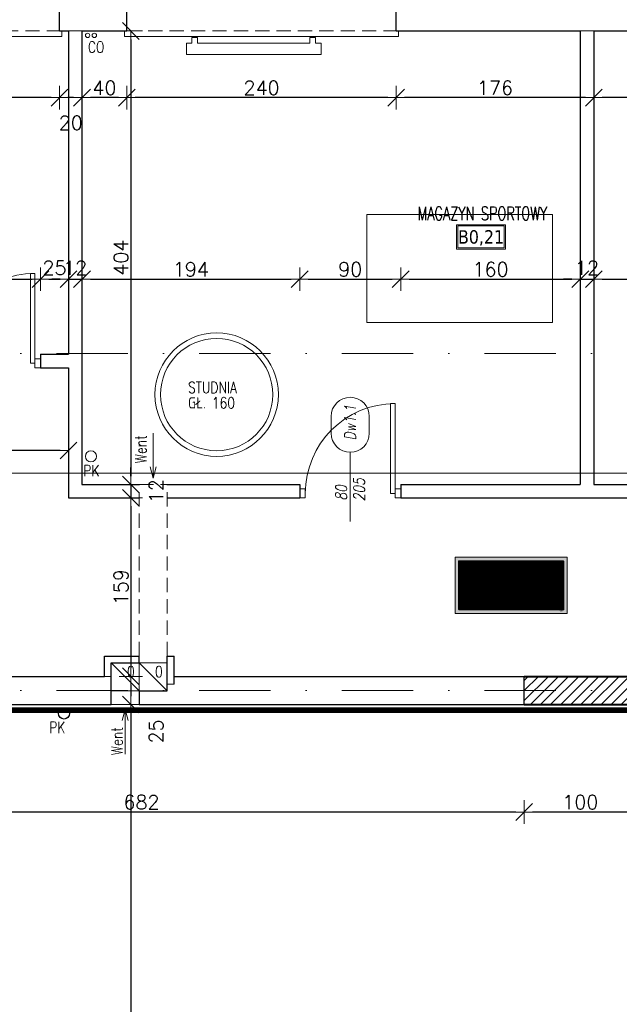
# Model space of a CAD drawing. Header units: millimetres. Extents: x 23192 to 177760, y -399809 to -79279.
# Tile 166 of 256: x 53436 to 53970, y -195219 to -194342. Entities that reach past the tile are written whole.
import ezdxf
from ezdxf.enums import TextEntityAlignment as Align

# ---------------------------------------------------------------- set-up
doc = ezdxf.new("R2010")
doc.units = ezdxf.units.MM
for name, pattern in [('2_3', [1, 0.5, -0.5]), ('DASHDOT', [25.4, 12.7, -6.35, 0, -6.35]), ('HIDDEN', [9.525, 6.35, -3.175]), ('STRICHLINIE', [0.75, 0.5, -0.25])]:
    doc.linetypes.add(name, pattern=pattern)
doc.layers.get('0').update_dxf_attribs({"lineweight": 0})
for name, color, linetype, lineweight in [('!! 0_ Istn-sciany', 3, 'Continuous', 30), ('!! 0_ Istn-widok', 1, 'Continuous', 15), ('!! 0_Istn-armatura', 6, 'Continuous', 9), ('!! 0_Istn-cienka', 4, 'Continuous', 9), ('!! 0_Istn-drzwi', 1, 'Continuous', 13), ('!! 0_Istn-went', 5, 'Continuous', 13), ('!! 0_Opis_pom', 9, 'Continuous', 13), ('!! 1  WYDZIELENIE PPOŻ', 252, 'Continuous', 0), ('!! 1_hatch projektowane ściany', 4, 'Continuous', 5), ('!! 1_PROJ Sciany', 2, 'Continuous', 40), ('!! 2_drzwi opis', 151, 'Continuous', 9), ('!! wymiary osi', 250, 'Continuous', 9), ('0-osie-liniA', 14, 'DASHDOT', 5)]:
    doc.layers.add(name, color=color, linetype=linetype, lineweight=lineweight)
doc.layers.add('!! 0_Istn-grzejniki', color=7, linetype='Continuous', lineweight=0, plot=False)
doc.layers.add('!! 0_ramki', color=66, linetype='Continuous', lineweight=9, plot=False)
doc.layers.add('!! 0_opis pionów', color=4, linetype='Continuous')
doc.layers.add('-A-OPISY', color=2, linetype='Continuous')
doc.layers.add('-A-ZNAKI_PPOŻ', color=7, linetype='Continuous', true_color=0xffffff)
doc.styles.add('50', font='ROMANS.shx', dxfattribs={"width": 0.8, "height": 10})
doc.styles.add('ARCHETYP', font='romans.shx', dxfattribs={"height": 15})
doc.styles.add('ARIAL', font='tahoma.ttf')
doc.styles.add('TXT', font='simplex.shx')
doc.dimstyles.new('DIM50', dxfattribs={"dimscale": 5, "dimtxt": 2.5, "dimasz": 1.5, "dimexe": 0, "dimexo": 0, "dimgap": 0.5, "dimtad": 1, "dimdec": 4, "dimrnd": 0.5, "dimdsep": 46, "dimtxsty": 'TXT', "dimblk1": 'TICK1', "dimblk2": 'TICK1', "dimsah": 1, "dimcen": 0, "dimse1": 1, "dimse2": 1, "dimclrd": 1, "dimclre": 7, "dimclrt": 9, "dimadec": 0, "dimazin": 0, "dimtfac": 1, "dimtdec": 4, "dimtmove": 2, "dimatfit": 3, "dimldrblk": 'TICK1', "dimfxl": 1, "dimtolj": 1, "dimarcsym": 0})
pattern_1 = [(315, (-1504.02064, 929.064997), (0.0224506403, 0.0224506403), [])]

# ---------------------------------------------------------------- blocks, each defined once
blk = doc.blocks.new('BLOK OSI')
at = {"layer": '0-osie-liniA', "ltscale": 5}
for points in [[(48639.25763, -194702.0883), (55442.2848, -194702.0883)], [(48639.25763, -195002.0883), (55442.2848, -195002.0883)]]:
    blk.add_lwpolyline(points, dxfattribs=at)
blk = doc.blocks.new('1_ok-opis')
blk.add_line((0, 111.61), (0, 50))
for points in [[(-17, 128.61), (-17, 143.61)], [(17, 128.61), (17, 143.61)]]:
    blk.add_lwpolyline(points)
for centre, start, end in [((0, 143.61), 0, 180), ((0, 128.61), 180, 0)]:
    blk.add_arc(centre, 17, start, end)
at = {"style": 'ARCHETYP'}
for tag, height, rotation, p in [('NR', 12, 90, (0, 136.9)), ('NR', 12, 270, (0, 136.9)), ('SZEROKOŚĆ', 10, 90, (-8, 78.29)), ('WYSOKOŚĆ', 10, 270, (-8, 78.29)), ('WYSOKOŚĆ', 10, 90, (8, 78.29)), ('SZEROKOŚĆ', 10, 270, (8, 78.29))]:
    blk.add_attdef(tag, text='', height=height, rotation=rotation, dxfattribs=at).set_placement(p, align=Align.MIDDLE)
blk = doc.blocks.new('TICK1')
at = {"color": 0}
for p, q in [((0, -1.4), (0, 1.4)), ((0, 0), (-1, 0))]:
    blk.add_line(p, q, dxfattribs=at)
at = {"color": 2}
blk.add_line((-1, -1), (1, 1), dxfattribs=at)
blk = doc.blocks.new('*D2416')
at = {"layer": '!! wymiary osi', "color": 1, "lineweight": -2, "transparency": 16777216}
blk.add_line((54124.21, -194411.04), (53955.21, -194411.04), dxfattribs=at)
at = {"layer": 'DEFPOINTS', "color": 0, "transparency": 16777216}
for p in [(53947.71, -194351.59), (54131.71, -194351.59), (53947.71, -194411.04)]:
    blk.add_point(p, dxfattribs=at)
at = {"layer": '!! wymiary osi', "color": 1, "lineweight": -2, "transparency": 16777216, "xscale": 7.5, "yscale": 7.5, "zscale": 7.5, "rotation": 180}
blk.add_blockref('TICK1', (53947.71, -194411.04), dxfattribs=at)
at = {"layer": '!! wymiary osi', "color": 1, "lineweight": -2, "transparency": 16777216, "xscale": 7.5, "yscale": 7.5, "zscale": 7.5}
blk.add_blockref('TICK1', (54131.71, -194411.04), dxfattribs=at)
at = {"layer": '!! wymiary osi', "color": 9, "transparency": 16777216, "insert": (54039.71, -194402.29), "char_height": 12.5, "attachment_point": 5, "style": 'TXT'}
blk.add_mtext('\\A1;184', dxfattribs=at)
blk = doc.blocks.new('*D2417')
at = {"layer": '!! wymiary osi', "color": 1, "lineweight": -2, "transparency": 16777216}
blk.add_line((53940.21, -194411.04), (53779.21, -194411.04), dxfattribs=at)
at = {"layer": 'DEFPOINTS', "color": 0, "transparency": 16777216}
for p in [(53771.71, -194351.59), (53947.71, -194351.59), (53771.71, -194411.04)]:
    blk.add_point(p, dxfattribs=at)
at = {"layer": '!! wymiary osi', "color": 1, "lineweight": -2, "transparency": 16777216, "xscale": 7.5, "yscale": 7.5, "zscale": 7.5, "rotation": 180}
blk.add_blockref('TICK1', (53771.71, -194411.04), dxfattribs=at)
at = {"layer": '!! wymiary osi', "color": 1, "lineweight": -2, "transparency": 16777216, "xscale": 7.5, "yscale": 7.5, "zscale": 7.5}
blk.add_blockref('TICK1', (53947.71, -194411.04), dxfattribs=at)
at = {"layer": '!! wymiary osi', "color": 9, "transparency": 16777216, "insert": (53859.71, -194402.29), "char_height": 12.5, "attachment_point": 5, "style": 'TXT'}
blk.add_mtext('\\A1;176', dxfattribs=at)
blk = doc.blocks.new('*D2418')
at = {"layer": '!! wymiary osi', "color": 1, "lineweight": -2, "transparency": 16777216}
blk.add_line((53764.21, -194411.04), (53539.21, -194411.04), dxfattribs=at)
at = {"layer": 'DEFPOINTS', "color": 0, "transparency": 16777216}
for p in [(53531.71, -194351.59), (53771.71, -194351.59), (53531.71, -194411.04)]:
    blk.add_point(p, dxfattribs=at)
at = {"layer": '!! wymiary osi', "color": 1, "lineweight": -2, "transparency": 16777216, "xscale": 7.5, "yscale": 7.5, "zscale": 7.5, "rotation": 180}
blk.add_blockref('TICK1', (53531.71, -194411.04), dxfattribs=at)
at = {"layer": '!! wymiary osi', "color": 1, "lineweight": -2, "transparency": 16777216, "xscale": 7.5, "yscale": 7.5, "zscale": 7.5}
blk.add_blockref('TICK1', (53771.71, -194411.04), dxfattribs=at)
at = {"layer": '!! wymiary osi', "color": 9, "transparency": 16777216, "insert": (53651.71, -194402.29), "char_height": 12.5, "attachment_point": 5, "style": 'TXT'}
blk.add_mtext('\\A1;240', dxfattribs=at)
blk = doc.blocks.new('*D2419')
at = {"layer": '!! wymiary osi', "color": 1, "lineweight": -2, "transparency": 16777216}
blk.add_line((53524.21, -194411.04), (53499.21, -194411.04), dxfattribs=at)
at = {"layer": 'DEFPOINTS', "color": 0, "transparency": 16777216}
for p in [(53491.71, -194351.59), (53531.71, -194351.59), (53491.71, -194411.04)]:
    blk.add_point(p, dxfattribs=at)
at = {"layer": '!! wymiary osi', "color": 1, "lineweight": -2, "transparency": 16777216, "xscale": 7.5, "yscale": 7.5, "zscale": 7.5, "rotation": 180}
blk.add_blockref('TICK1', (53491.71, -194411.04), dxfattribs=at)
at = {"layer": '!! wymiary osi', "color": 1, "lineweight": -2, "transparency": 16777216, "xscale": 7.5, "yscale": 7.5, "zscale": 7.5}
blk.add_blockref('TICK1', (53531.71, -194411.04), dxfattribs=at)
at = {"layer": '!! wymiary osi', "color": 9, "transparency": 16777216, "insert": (53511.71, -194402.29), "char_height": 12.5, "attachment_point": 5, "style": 'TXT'}
blk.add_mtext('\\A1;40', dxfattribs=at)
blk = doc.blocks.new('*D2420')
at = {"layer": '!! wymiary osi', "color": 1, "lineweight": -2, "transparency": 16777216}
blk.add_line((53484.21, -194411.04), (53479.21, -194411.04), dxfattribs=at)
at = {"layer": 'DEFPOINTS', "color": 0, "transparency": 16777216}
for p in [(53471.71, -194351.59), (53491.71, -194351.59), (53471.71, -194411.04)]:
    blk.add_point(p, dxfattribs=at)
at = {"layer": '!! wymiary osi', "color": 1, "lineweight": -2, "transparency": 16777216, "xscale": 7.5, "yscale": 7.5, "zscale": 7.5, "rotation": 180}
blk.add_blockref('TICK1', (53471.71, -194411.04), dxfattribs=at)
at = {"layer": '!! wymiary osi', "color": 1, "lineweight": -2, "transparency": 16777216, "xscale": 7.5, "yscale": 7.5, "zscale": 7.5}
blk.add_blockref('TICK1', (53491.71, -194411.04), dxfattribs=at)
at = {"layer": '!! wymiary osi', "color": 9, "transparency": 16777216, "insert": (53481.71, -194433.54), "char_height": 12.5, "attachment_point": 5, "style": 'TXT'}
blk.add_mtext('\\A1;20', dxfattribs=at)
blk = doc.blocks.new('*D2421')
at = {"layer": '!! wymiary osi', "color": 1, "lineweight": -2, "transparency": 16777216}
blk.add_line((53464.21, -194411.04), (53239.21, -194411.04), dxfattribs=at)
at = {"layer": 'DEFPOINTS', "color": 0, "transparency": 16777216}
for p in [(53231.71, -194351.59), (53471.71, -194351.59), (53231.71, -194411.04)]:
    blk.add_point(p, dxfattribs=at)
at = {"layer": '!! wymiary osi', "color": 1, "lineweight": -2, "transparency": 16777216, "xscale": 7.5, "yscale": 7.5, "zscale": 7.5, "rotation": 180}
blk.add_blockref('TICK1', (53231.71, -194411.04), dxfattribs=at)
at = {"layer": '!! wymiary osi', "color": 1, "lineweight": -2, "transparency": 16777216, "xscale": 7.5, "yscale": 7.5, "zscale": 7.5}
blk.add_blockref('TICK1', (53471.71, -194411.04), dxfattribs=at)
at = {"layer": '!! wymiary osi', "color": 9, "transparency": 16777216, "insert": (53351.71, -194402.29), "char_height": 12.5, "attachment_point": 5, "style": 'TXT'}
blk.add_mtext('\\A1;240', dxfattribs=at)
blk = doc.blocks.new('*D2426')
at = {"layer": '!! wymiary osi', "color": 1, "lineweight": -2, "transparency": 16777216}
blk.add_line((53372.21, -194572.73), (53447.21, -194572.73), dxfattribs=at)
at = {"layer": 'DEFPOINTS', "color": 0, "transparency": 16777216}
for p in [(53454.71, -194572.73), (53364.71, -194639.59), (53454.71, -194639.59)]:
    blk.add_point(p, dxfattribs=at)
at = {"layer": '!! wymiary osi', "color": 1, "lineweight": -2, "transparency": 16777216, "xscale": 7.5, "yscale": 7.5, "zscale": 7.5, "rotation": 180}
blk.add_blockref('TICK1', (53364.71, -194572.73), dxfattribs=at)
at = {"layer": '!! wymiary osi', "color": 1, "lineweight": -2, "transparency": 16777216, "xscale": 7.5, "yscale": 7.5, "zscale": 7.5}
blk.add_blockref('TICK1', (53454.71, -194572.73), dxfattribs=at)
at = {"layer": '!! wymiary osi', "color": 9, "transparency": 16777216, "insert": (53384.75, -194563.98), "char_height": 12.5, "attachment_point": 5, "style": 'TXT'}
blk.add_mtext('\\A1;90', dxfattribs=at)
blk = doc.blocks.new('*D2427')
at = {"layer": '!! wymiary osi', "color": 1, "lineweight": -2, "transparency": 16777216}
blk.add_line((53462.21, -194572.73), (53472.21, -194572.73), dxfattribs=at)
at = {"layer": 'DEFPOINTS', "color": 0, "transparency": 16777216}
for p in [(53479.71, -194572.73), (53454.71, -194639.59), (53479.71, -194639.59)]:
    blk.add_point(p, dxfattribs=at)
at = {"layer": '!! wymiary osi', "color": 1, "lineweight": -2, "transparency": 16777216, "xscale": 7.5, "yscale": 7.5, "zscale": 7.5, "rotation": 180}
blk.add_blockref('TICK1', (53454.71, -194572.73), dxfattribs=at)
at = {"layer": '!! wymiary osi', "color": 1, "lineweight": -2, "transparency": 16777216, "xscale": 7.5, "yscale": 7.5, "zscale": 7.5}
blk.add_blockref('TICK1', (53479.71, -194572.73), dxfattribs=at)
at = {"layer": '!! wymiary osi', "color": 9, "transparency": 16777216, "insert": (53467.21, -194562.73), "char_height": 12.5, "attachment_point": 5, "style": 'TXT'}
blk.add_mtext('\\A1;25', dxfattribs=at)
blk = doc.blocks.new('*D2428')
at = {"layer": '!! wymiary osi', "color": 1, "lineweight": -2, "transparency": 16777216}
for p, q in [((53472.21, -194572.73), (53464.71, -194572.73)), ((53479.71, -194572.73), (53491.71, -194572.73)), ((53499.21, -194572.73), (53506.71, -194572.73))]:
    blk.add_line(p, q, dxfattribs=at)
at = {"layer": 'DEFPOINTS', "color": 0, "transparency": 16777216}
for p in [(53491.71, -194572.73), (53479.71, -194639.59), (53491.71, -194755.59)]:
    blk.add_point(p, dxfattribs=at)
at = {"layer": '!! wymiary osi', "color": 1, "lineweight": -2, "transparency": 16777216, "xscale": 7.5, "yscale": 7.5, "zscale": 7.5}
blk.add_blockref('TICK1', (53479.71, -194572.73), dxfattribs=at)
at = {"layer": '!! wymiary osi', "color": 1, "lineweight": -2, "transparency": 16777216, "xscale": 7.5, "yscale": 7.5, "zscale": 7.5, "rotation": 180}
blk.add_blockref('TICK1', (53491.71, -194572.73), dxfattribs=at)
at = {"layer": '!! wymiary osi', "color": 9, "transparency": 16777216, "insert": (53485.71, -194562.73), "char_height": 12.5, "attachment_point": 5, "style": 'TXT'}
blk.add_mtext('\\A1;12', dxfattribs=at)
blk = doc.blocks.new('*D2429')
at = {"layer": '!! wymiary osi', "color": 1, "lineweight": -2, "transparency": 16777216}
blk.add_line((53499.21, -194572.73), (53678.21, -194572.73), dxfattribs=at)
at = {"layer": 'DEFPOINTS', "color": 0, "transparency": 16777216}
for p in [(53685.71, -194572.73), (53491.71, -194755.59), (53685.71, -194755.59)]:
    blk.add_point(p, dxfattribs=at)
at = {"layer": '!! wymiary osi', "color": 1, "lineweight": -2, "transparency": 16777216, "xscale": 7.5, "yscale": 7.5, "zscale": 7.5, "rotation": 180}
blk.add_blockref('TICK1', (53491.71, -194572.73), dxfattribs=at)
at = {"layer": '!! wymiary osi', "color": 1, "lineweight": -2, "transparency": 16777216, "xscale": 7.5, "yscale": 7.5, "zscale": 7.5}
blk.add_blockref('TICK1', (53685.71, -194572.73), dxfattribs=at)
at = {"layer": '!! wymiary osi', "color": 9, "transparency": 16777216, "insert": (53588.71, -194563.98), "char_height": 12.5, "attachment_point": 5, "style": 'TXT'}
blk.add_mtext('\\A1;194', dxfattribs=at)
blk = doc.blocks.new('*D2430')
at = {"layer": '!! wymiary osi', "color": 1, "lineweight": -2, "transparency": 16777216}
blk.add_line((53693.21, -194572.73), (53768.21, -194572.73), dxfattribs=at)
at = {"layer": 'DEFPOINTS', "color": 0, "transparency": 16777216}
for p in [(53775.71, -194572.73), (53685.71, -194755.59), (53775.71, -194753.35)]:
    blk.add_point(p, dxfattribs=at)
at = {"layer": '!! wymiary osi', "color": 1, "lineweight": -2, "transparency": 16777216, "xscale": 7.5, "yscale": 7.5, "zscale": 7.5, "rotation": 180}
blk.add_blockref('TICK1', (53685.71, -194572.73), dxfattribs=at)
at = {"layer": '!! wymiary osi', "color": 1, "lineweight": -2, "transparency": 16777216, "xscale": 7.5, "yscale": 7.5, "zscale": 7.5}
blk.add_blockref('TICK1', (53775.71, -194572.73), dxfattribs=at)
at = {"layer": '!! wymiary osi', "color": 9, "transparency": 16777216, "insert": (53730.71, -194563.98), "char_height": 12.5, "attachment_point": 5, "style": 'TXT'}
blk.add_mtext('\\A1;90', dxfattribs=at)
blk = doc.blocks.new('*D2431')
at = {"layer": '!! wymiary osi', "color": 1, "lineweight": -2, "transparency": 16777216}
blk.add_line((53783.21, -194572.73), (53928.21, -194572.73), dxfattribs=at)
at = {"layer": 'DEFPOINTS', "color": 0, "transparency": 16777216}
for p in [(53935.71, -194572.73), (53775.71, -194753.35), (53935.71, -194753.35)]:
    blk.add_point(p, dxfattribs=at)
at = {"layer": '!! wymiary osi', "color": 1, "lineweight": -2, "transparency": 16777216, "xscale": 7.5, "yscale": 7.5, "zscale": 7.5, "rotation": 180}
blk.add_blockref('TICK1', (53775.71, -194572.73), dxfattribs=at)
at = {"layer": '!! wymiary osi', "color": 1, "lineweight": -2, "transparency": 16777216, "xscale": 7.5, "yscale": 7.5, "zscale": 7.5}
blk.add_blockref('TICK1', (53935.71, -194572.73), dxfattribs=at)
at = {"layer": '!! wymiary osi', "color": 9, "transparency": 16777216, "insert": (53855.71, -194563.98), "char_height": 12.5, "attachment_point": 5, "style": 'TXT'}
blk.add_mtext('\\A1;160', dxfattribs=at)
blk = doc.blocks.new('*D2432')
at = {"layer": '!! wymiary osi', "color": 1, "lineweight": -2, "transparency": 16777216}
for p, q in [((53928.21, -194572.73), (53920.71, -194572.73)), ((53935.71, -194572.73), (53947.71, -194572.73)), ((53955.21, -194572.73), (53962.71, -194572.73))]:
    blk.add_line(p, q, dxfattribs=at)
at = {"layer": 'DEFPOINTS', "color": 0, "transparency": 16777216}
for p in [(53947.71, -194572.73), (53935.71, -194753.35), (53947.71, -194755.59)]:
    blk.add_point(p, dxfattribs=at)
at = {"layer": '!! wymiary osi', "color": 1, "lineweight": -2, "transparency": 16777216, "xscale": 7.5, "yscale": 7.5, "zscale": 7.5}
blk.add_blockref('TICK1', (53935.71, -194572.73), dxfattribs=at)
at = {"layer": '!! wymiary osi', "color": 1, "lineweight": -2, "transparency": 16777216, "xscale": 7.5, "yscale": 7.5, "zscale": 7.5, "rotation": 180}
blk.add_blockref('TICK1', (53947.71, -194572.73), dxfattribs=at)
at = {"layer": '!! wymiary osi', "color": 9, "transparency": 16777216, "insert": (53941.71, -194562.73), "char_height": 12.5, "attachment_point": 5, "style": 'TXT'}
blk.add_mtext('\\A1;12', dxfattribs=at)
blk = doc.blocks.new('*D2433')
at = {"layer": '!! wymiary osi', "color": 1, "lineweight": -2, "transparency": 16777216}
blk.add_line((53955.21, -194572.73), (54122.21, -194572.73), dxfattribs=at)
at = {"layer": 'DEFPOINTS', "color": 0, "transparency": 16777216}
for p in [(54129.71, -194572.73), (53947.71, -194755.59), (54129.71, -194755.59)]:
    blk.add_point(p, dxfattribs=at)
at = {"layer": '!! wymiary osi', "color": 1, "lineweight": -2, "transparency": 16777216, "xscale": 7.5, "yscale": 7.5, "zscale": 7.5, "rotation": 180}
blk.add_blockref('TICK1', (53947.71, -194572.73), dxfattribs=at)
at = {"layer": '!! wymiary osi', "color": 1, "lineweight": -2, "transparency": 16777216, "xscale": 7.5, "yscale": 7.5, "zscale": 7.5}
blk.add_blockref('TICK1', (54129.71, -194572.73), dxfattribs=at)
at = {"layer": '!! wymiary osi', "color": 9, "transparency": 16777216, "insert": (54038.71, -194563.98), "char_height": 12.5, "attachment_point": 5, "style": 'TXT'}
blk.add_mtext('\\A1;182', dxfattribs=at)
blk = doc.blocks.new('*D2439')
at = {"layer": '!! wymiary osi', "color": 1, "lineweight": -2, "transparency": 16777216}
blk.add_line((53978.21, -195047.47), (53893.21, -195047.47), dxfattribs=at)
at = {"layer": 'DEFPOINTS', "color": 0, "transparency": 16777216}
for p in [(53885.71, -194951.59), (53985.71, -194951.59), (53885.71, -195047.47)]:
    blk.add_point(p, dxfattribs=at)
at = {"layer": '!! wymiary osi', "color": 1, "lineweight": -2, "transparency": 16777216, "xscale": 7.5, "yscale": 7.5, "zscale": 7.5, "rotation": 180}
blk.add_blockref('TICK1', (53885.71, -195047.47), dxfattribs=at)
at = {"layer": '!! wymiary osi', "color": 1, "lineweight": -2, "transparency": 16777216, "xscale": 7.5, "yscale": 7.5, "zscale": 7.5}
blk.add_blockref('TICK1', (53985.71, -195047.47), dxfattribs=at)
at = {"layer": '!! wymiary osi', "color": 9, "transparency": 16777216, "insert": (53935.71, -195038.72), "char_height": 12.5, "attachment_point": 5, "style": 'TXT'}
blk.add_mtext('\\A1;100', dxfattribs=at)
blk = doc.blocks.new('*D2440')
at = {"layer": '!! wymiary osi', "color": 1, "lineweight": -2, "transparency": 16777216}
blk.add_line((53878.21, -195047.47), (53211.21, -195047.47), dxfattribs=at)
at = {"layer": 'DEFPOINTS', "color": 0, "transparency": 16777216}
for p in [(53203.71, -194951.59), (53885.71, -194951.59), (53203.71, -195047.47)]:
    blk.add_point(p, dxfattribs=at)
at = {"layer": '!! wymiary osi', "color": 1, "lineweight": -2, "transparency": 16777216, "xscale": 7.5, "yscale": 7.5, "zscale": 7.5, "rotation": 180}
blk.add_blockref('TICK1', (53203.71, -195047.47), dxfattribs=at)
at = {"layer": '!! wymiary osi', "color": 1, "lineweight": -2, "transparency": 16777216, "xscale": 7.5, "yscale": 7.5, "zscale": 7.5}
blk.add_blockref('TICK1', (53885.71, -195047.47), dxfattribs=at)
at = {"layer": '!! wymiary osi', "color": 9, "transparency": 16777216, "insert": (53544.71, -195038.72), "char_height": 12.5, "attachment_point": 5, "style": 'TXT'}
blk.add_mtext('\\A1;682', dxfattribs=at)
blk = doc.blocks.new('*D2464')
at = {"layer": '!! wymiary osi', "color": 1, "lineweight": -2, "transparency": 16777216}
blk.add_line((53535.22, -194359.09), (53535.22, -194748.09), dxfattribs=at)
at = {"layer": 'DEFPOINTS', "color": 0, "transparency": 16777216}
for p in [(53491.71, -194351.59), (53491.71, -194755.59), (53535.22, -194755.59)]:
    blk.add_point(p, dxfattribs=at)
at = {"layer": '!! wymiary osi', "color": 1, "lineweight": -2, "transparency": 16777216, "xscale": 7.5, "yscale": 7.5, "zscale": 7.5}
for p, rotation in [((53535.22, -194351.59), 90), ((53535.22, -194755.59), 270)]:
    blk.add_blockref('TICK1', p, dxfattribs=dict(at, rotation=rotation))
at = {"layer": '!! wymiary osi', "color": 9, "transparency": 16777216, "insert": (53526.47, -194553.59), "char_height": 12.5, "attachment_point": 5, "rotation": 90, "style": 'TXT'}
blk.add_mtext('\\A1;404', dxfattribs=at)
blk = doc.blocks.new('*D2465')
at = {"layer": '!! wymiary osi', "color": 1, "lineweight": -2, "transparency": 16777216}
for p, q in [((53535.22, -194748.09), (53535.22, -194740.59)), ((53535.22, -194755.59), (53535.22, -194767.59)), ((53535.22, -194775.09), (53535.22, -194782.59))]:
    blk.add_line(p, q, dxfattribs=at)
at = {"layer": 'DEFPOINTS', "color": 0, "transparency": 16777216}
for p in [(53491.71, -194755.59), (53479.71, -194767.59), (53535.22, -194767.59)]:
    blk.add_point(p, dxfattribs=at)
at = {"layer": '!! wymiary osi', "color": 1, "lineweight": -2, "transparency": 16777216, "xscale": 7.5, "yscale": 7.5, "zscale": 7.5}
for p, rotation in [((53535.22, -194755.59), 270), ((53535.22, -194767.59), 90)]:
    blk.add_blockref('TICK1', p, dxfattribs=dict(at, rotation=rotation))
at = {"layer": '!! wymiary osi', "color": 9, "transparency": 16777216, "insert": (53557.72, -194761.59), "char_height": 12.5, "attachment_point": 5, "rotation": 90, "style": 'TXT'}
blk.add_mtext('\\A1;12', dxfattribs=at)
blk = doc.blocks.new('*D2466')
at = {"layer": '!! wymiary osi', "color": 1, "lineweight": -2, "transparency": 16777216}
blk.add_line((53535.22, -194775.09), (53535.22, -194919.09), dxfattribs=at)
at = {"layer": 'DEFPOINTS', "color": 0, "transparency": 16777216}
for p in [(53479.71, -194767.59), (53479.71, -194926.59), (53535.22, -194926.59)]:
    blk.add_point(p, dxfattribs=at)
at = {"layer": '!! wymiary osi', "color": 1, "lineweight": -2, "transparency": 16777216, "xscale": 7.5, "yscale": 7.5, "zscale": 7.5}
for p, rotation in [((53535.22, -194767.59), 90), ((53535.22, -194926.59), 270)]:
    blk.add_blockref('TICK1', p, dxfattribs=dict(at, rotation=rotation))
at = {"layer": '!! wymiary osi', "color": 9, "transparency": 16777216, "insert": (53526.47, -194847.09), "char_height": 12.5, "attachment_point": 5, "rotation": 90, "style": 'TXT'}
blk.add_mtext('\\A1;159', dxfattribs=at)
blk = doc.blocks.new('*D2467')
at = {"layer": '!! wymiary osi', "color": 1, "lineweight": -2, "transparency": 16777216}
blk.add_line((53535.22, -194934.09), (53535.22, -194944.09), dxfattribs=at)
at = {"layer": 'DEFPOINTS', "color": 0, "transparency": 16777216}
for p in [(53479.71, -194926.59), (53479.71, -194951.59), (53535.22, -194951.59)]:
    blk.add_point(p, dxfattribs=at)
at = {"layer": '!! wymiary osi', "color": 1, "lineweight": -2, "transparency": 16777216, "xscale": 7.5, "yscale": 7.5, "zscale": 7.5}
for p, rotation in [((53535.22, -194926.59), 90), ((53535.22, -194951.59), 270)]:
    blk.add_blockref('TICK1', p, dxfattribs=dict(at, rotation=rotation))
at = {"layer": '!! wymiary osi', "color": 9, "transparency": 16777216, "insert": (53557.72, -194975.63), "char_height": 12.5, "attachment_point": 5, "rotation": 90, "style": 'TXT'}
blk.add_mtext('\\A1;25', dxfattribs=at)
blk = doc.blocks.new('*D2468')
at = {"layer": '!! wymiary osi', "color": 1, "lineweight": -2, "transparency": 16777216}
blk.add_line((53535.22, -194959.09), (53535.22, -195567.09), dxfattribs=at)
at = {"layer": 'DEFPOINTS', "color": 0, "transparency": 16777216}
for p in [(53479.71, -194951.59), (53521.71, -195574.59), (53535.22, -195574.59)]:
    blk.add_point(p, dxfattribs=at)
at = {"layer": '!! wymiary osi', "color": 1, "lineweight": -2, "transparency": 16777216, "xscale": 7.5, "yscale": 7.5, "zscale": 7.5}
for p, rotation in [((53535.22, -194951.59), 90), ((53535.22, -195574.59), 270)]:
    blk.add_blockref('TICK1', p, dxfattribs=dict(at, rotation=rotation))
at = {"layer": '!! wymiary osi', "color": 9, "transparency": 16777216, "insert": (53526.47, -195263.09), "char_height": 12.5, "attachment_point": 5, "rotation": 90, "style": 'TXT'}
blk.add_mtext('\\A1;623', dxfattribs=at)
blk = doc.blocks.new('*D2609')
at = {"layer": '!! wymiary osi', "color": 1, "lineweight": -2, "transparency": 16777216}
blk.add_line((53472.21, -194725.3), (52012.21, -194725.3), dxfattribs=at)
at = {"layer": 'DEFPOINTS', "color": 0, "transparency": 16777216}
for p in [(52004.71, -194725.3), (52004.71, -194767.59), (53479.71, -194767.59)]:
    blk.add_point(p, dxfattribs=at)
at = {"layer": '!! wymiary osi', "color": 1, "lineweight": -2, "transparency": 16777216, "xscale": 7.5, "yscale": 7.5, "zscale": 7.5, "rotation": 180}
blk.add_blockref('TICK1', (52004.71, -194725.3), dxfattribs=at)
at = {"layer": '!! wymiary osi', "color": 1, "lineweight": -2, "transparency": 16777216, "xscale": 7.5, "yscale": 7.5, "zscale": 7.5}
blk.add_blockref('TICK1', (53479.71, -194725.3), dxfattribs=at)
at = {"layer": '!! wymiary osi', "color": 9, "transparency": 16777216, "insert": (52742.21, -194716.55), "char_height": 12.5, "attachment_point": 5, "style": 'TXT'}
blk.add_mtext('\\A1;1475', dxfattribs=at)
blk = doc.blocks.new('KIERUNEK DO WYJSCIA EWAKUACYJNEGO W PRAWO')
at = {"layer": '-A-ZNAKI_PPOŻ', "lineweight": 0}
h = blk.add_hatch(color=256, dxfattribs=at)
h.dxf.hatch_style = 1
h.paths.add_polyline_path([(120, 60), (120, 0), (0, 0), (0, 60)])
h.paths.add_polyline_path([(116.2, 56.2), (3.7, 56.2), (3.7, 3.7), (116.2, 3.7)], flags=16)
at = {"layer": '-A-ZNAKI_PPOŻ', "lineweight": 0, "true_color": 0x00bd2f}
h = blk.add_hatch(dxfattribs=at)
h.set_pattern_fill('ANSI31', color=102, scale=0.01, angle=270, style=0)
h.set_pattern_definition(pattern_1)
h.paths.add_polyline_path([(116.2, 3.7), (116.2, 56.2), (3.7, 56.2), (3.7, 3.7)])
h.paths.add_polyline_path([(34.5, 46.3, -1), (41.4, 46.3, -1)], flags=0)
h.paths.add_polyline_path([(67.3, 34.6), (98.2, 34.6), (87.4, 46), (97.4, 46), (113.2, 30.2), (97.4, 14.4), (87.4, 14.4), (98.2, 25.9), (67.3, 25.9), (67.3, 30.2)], flags=16)
h.paths.add_polyline_path([(9.2, 17.3), (10.6, 23.8), (15, 23.8), (15, 52.1), (45, 52.1), (45, 34.6), (36.7, 34.6), (36.7, 41.5), (33.1, 44.4), (21.2, 44.4), (16.8, 34.3), (20.4, 34.3), (23.8, 41), (29.2, 41), (24, 32.8), (24, 28.9), (20.4, 22.8), (11.4, 22.8), (10.4, 18.3), (22.6, 18.3), (27.5, 25.7), (31.5, 18.9), (36, 9.1), (40, 9.1), (35.4, 21.5), (30.4, 30.7), (33.6, 35.7), (33.6, 30.8), (45, 30.8), (45, 9.1), (42.4, 6.2), (37.4, 6.2), (39.5, 8.6), (35.5, 8.6), (33.4, 6.2), (12.4, 6.2), (15, 9.1), (15, 17.3)], flags=16)
at = {"layer": '-A-ZNAKI_PPOŻ', "lineweight": 0}
h = blk.add_hatch(dxfattribs=at)
h.set_pattern_fill('ANSI31', color=256, scale=0.01, angle=270, style=0)
h.set_pattern_definition(pattern_1)
h.paths.add_polyline_path([(113.2, 30.2), (97.4, 46), (87.4, 46), (98.2, 34.6), (67.3, 34.6), (67.3, 30.2), (67.3, 25.9), (98.2, 25.9), (87.4, 14.4), (97.4, 14.4)])
h.paths.add_polyline_path([(45, 9.1), (45, 30.8), (33.6, 30.8), (33.6, 35.7), (30.4, 30.7), (35.4, 21.5), (40, 9.1), (36, 9.1), (31.5, 18.9), (27.5, 25.7), (22.6, 18.3), (10.4, 18.3), (11.4, 22.8), (20.4, 22.8), (24, 28.9), (24, 32.8), (29.2, 41), (23.8, 41), (20.4, 34.3), (16.8, 34.3), (21.2, 44.4), (33.1, 44.4), (36.7, 41.5), (36.7, 34.6), (45, 34.6), (45, 52.1), (15, 52.1), (15, 23.8), (10.6, 23.8), (9.2, 17.3), (15, 17.3), (15, 9.1), (12.4, 6.2), (33.4, 6.2), (35.5, 8.6), (39.5, 8.6), (37.4, 6.2), (42.4, 6.2)])
h.paths.add_polyline_path([(34.5, 46.3, -1), (41.4, 46.3, -1)], flags=16)
at = {"layer": '-A-ZNAKI_PPOŻ', "color": 7, "lineweight": 0}
blk.add_lwpolyline([(120, 60), (120, 0), (0, 0), (0, 60)], close=True, dxfattribs=at)
at = {"layer": '-A-ZNAKI_PPOŻ', "color": 250, "lineweight": 0}
blk.add_lwpolyline([(120, 60), (120, 0), (0, 0), (0, 60)], close=True, dxfattribs=at)
at = {"layer": '-A-OPISY', "insert": (4.8, 27.1), "char_height": 3.5, "width": 68.938, "attachment_point": 3, "rotation": 90, "style": 'ARIAL'}
blk.add_mtext('{\\c16646143;© PAP24.PL}', dxfattribs=at)

msp = doc.modelspace()

# ---------------------------------------------------------------- hatches: boundary and pattern name
at = {"layer": '!! 1_hatch projektowane ściany'}
h = msp.add_hatch(dxfattribs=at)
h.set_pattern_fill('ANSI31', color=256, scale=2)
h.paths.add_polyline_path([(53985.71142, -194926.5883), (53885.71142, -194926.5883), (53885.71142, -194939.0883), (53985.71142, -194939.0883)])
h.paths.add_polyline_path([(53985.71142, -194939.0883), (53885.71142, -194939.0883), (53885.71142, -194951.5883), (53985.71142, -194951.5883)])

# ---------------------------------------------------------------- linework, layer by layer
at = {"layer": '!! 0_ Istn-sciany'}
for p, q in [((53511.71142, -194926.5883), (53511.71142, -194908.5883)), ((53517.71142, -194951.5883), (53517.71142, -194914.5883)), ((53567.71142, -194939.5883), (53567.71142, -194908.5883)), ((53573.71142, -194933.5883), (53573.71142, -194908.5883)), ((53885.71142, -194951.5883), (53885.71142, -194926.5883))]:
    msp.add_line(p, q, dxfattribs=at)
for points in [[(53471.71142, -194351.5883), (53471.71142, -194325.5883)], [(53531.71142, -194351.5883), (53531.71142, -194325.5883)], [(53771.71142, -194351.5883), (53771.71142, -194325.5883)], [(53471.71142, -194351.5883), (53479.71142, -194351.5883)], [(53479.71142, -194351.5883), (53479.71142, -194639.5883)], [(53491.71142, -194351.5883), (53531.71142, -194351.5883)], [(53491.71142, -194351.5883), (53491.71142, -194755.5883)], [(53771.71142, -194351.5883), (53935.71142, -194351.5883)], [(53935.71142, -194351.5883), (53935.71142, -194755.5883)], [(53947.71142, -194351.5883), (54131.71142, -194351.5883)], [(53947.71142, -194351.5883), (53947.71142, -194755.5883)], [(53454.71142, -194639.5883), (53479.71142, -194639.5883)], [(53454.71142, -194639.5883), (53454.71142, -194651.5883)], [(53454.71142, -194651.5883), (53479.71142, -194651.5883)], [(53479.71142, -194651.5883), (53479.71142, -194767.5883)], [(53491.71142, -194755.5883), (53542.71142, -194755.5883)], [(53567.71142, -194755.5883), (53685.71142, -194755.5883)], [(53685.71142, -194755.5883), (53685.71142, -194767.5883)], [(53775.71142, -194755.5883), (53935.71142, -194755.5883)], [(53775.71142, -194755.5883), (53775.71142, -194767.5883)], [(53947.71142, -194755.5883), (54129.71142, -194755.5883)], [(53479.71142, -194767.5883), (53542.71142, -194767.5883)], [(53567.71142, -194767.5883), (53685.71142, -194767.5883)], [(53775.71142, -194767.5883), (54129.71142, -194767.5883)], [(53511.71142, -194908.5883), (53542.71142, -194908.5883)], [(53517.71142, -194914.5883), (53542.71142, -194914.5883)], [(53542.71142, -194914.5883), (53542.71142, -194908.5883)], [(53567.71142, -194908.5883), (53573.71142, -194908.5883)], [(53342.71142, -194926.5883), (53511.71142, -194926.5883)], [(53573.71142, -194926.5883), (53885.71142, -194926.5883)], [(53542.71142, -194939.5883), (53567.71142, -194939.5883)], [(53542.71142, -194939.5883), (53542.71142, -194951.5883)], [(53242.71142, -194951.5883), (53517.71142, -194951.5883)], [(53542.71142, -194951.5883), (53885.71142, -194951.5883)]]:
    msp.add_lwpolyline(points, dxfattribs=at)
at = {"layer": '!! 0_ Istn-widok'}
for points in [[(53473.71142, -194351.5883), (53473.71142, -194356.5883)], [(53479.71142, -194351.5883), (53491.71142, -194351.5883)], [(53529.71142, -194351.5883), (53529.71142, -194356.5883)], [(53773.71142, -194351.5883), (53773.71142, -194356.5883)], [(53935.71142, -194351.5883), (53947.71142, -194351.5883)], [(53229.71142, -194356.5883), (53473.71142, -194356.5883)], [(53529.71142, -194356.5883), (53773.71142, -194356.5883)], [(53511.71142, -194926.5883), (53517.71142, -194926.5883)], [(53573.71142, -194933.5883), (53567.71142, -194933.5883)]]:
    msp.add_lwpolyline(points, dxfattribs=at)
at = {"layer": '!! 0_Istn-armatura'}
for centre, radius in [((53496.71142, -194355.5883), 2), ((53502.71142, -194355.5883), 2), ((53611.71142, -194675.5883), 55), ((53611.71142, -194675.5883), 50), ((53499.71142, -194730.5883), 5)]:
    msp.add_circle(centre, radius, dxfattribs=at)
at = {"layer": '!! 0_Istn-cienka', "linetype": 'HIDDEN', "ltscale": 2}
for points in [[(53231.71142, -194351.5883), (53471.71142, -194351.5883)], [(53531.71142, -194351.5883), (53771.71142, -194351.5883)]]:
    msp.add_lwpolyline(points, dxfattribs=at)
at = {"layer": '!! 0_Istn-drzwi'}
for points in [[(53445.71142, -194567.5883), (53445.71142, -194647.5883), (53449.71142, -194647.5883), (53449.71142, -194567.5883)], [(53449.71142, -194643.5883), (53454.71142, -194643.5883), (53454.71142, -194651.5883), (53449.71142, -194651.5883)], [(53766.71142, -194683.5883), (53766.71142, -194763.5883), (53770.71142, -194763.5883), (53770.71142, -194683.5883)], [(53690.71142, -194759.5883), (53685.71142, -194759.5883), (53685.71142, -194767.5883), (53690.71142, -194767.5883)], [(53770.71142, -194759.5883), (53775.71142, -194759.5883), (53775.71142, -194767.5883), (53770.71142, -194767.5883)], [(53770.71142, -194759.5883), (53775.71142, -194759.5883), (53775.71142, -194767.5883), (53770.71142, -194767.5883)]]:
    msp.add_lwpolyline(points, close=True, dxfattribs=at)
msp.add_lwpolyline([(53730.71142, -194738.5883), (53730.71142, -194788.5883)], dxfattribs=at)
for centre in [(53449.71142, -194647.5883), (53770.71142, -194763.5883)]:
    msp.add_arc(centre, 80, 89.99999996, 179.99999996, dxfattribs=at)
at = {"layer": '!! 0_Istn-grzejniki'}
msp.add_lwpolyline([(53699.71142, -194357.5883), (53699.71142, -194362.5883), (53704.71142, -194362.5883), (53704.71142, -194372.5883), (53584.71142, -194372.5883), (53584.71142, -194362.5883), (53589.71142, -194362.5883), (53589.71142, -194357.5883), (53594.71142, -194357.5883), (53594.71142, -194362.5883), (53694.71142, -194362.5883), (53694.71142, -194357.5883)], close=True, dxfattribs=at)
at = {"layer": '!! 0_Istn-went'}
for points in [[(53555.21142, -194709.98656), (53555.21142, -194750.03308)], [(53555.21142, -194750.03308), (53552.53193, -194740.03308)], [(53555.21142, -194750.03308), (53557.89092, -194740.03308)], [(53517.71142, -194914.5883), (53542.71142, -194939.5883)], [(53542.71142, -194914.5883), (53567.71142, -194939.5883)], [(53517.71142, -194951.5883), (53542.71142, -194951.5883)], [(53530.21142, -194955.9662), (53527.53193, -194965.9662)], [(53530.21142, -194996.01273), (53530.21142, -194955.9662)], [(53530.21142, -194955.9662), (53532.89092, -194965.9662)]]:
    msp.add_lwpolyline(points, dxfattribs=at)
at = {"layer": '!! 0_Istn-went', "linetype": 'HIDDEN', "ltscale": 2}
for points in [[(53542.71142, -194908.5883), (53542.71142, -194755.5883)], [(53542.71142, -194755.5883), (53567.71142, -194755.5883)], [(53567.71142, -194908.5883), (53567.71142, -194755.5883)]]:
    msp.add_lwpolyline(points, dxfattribs=at)
at = {"layer": '!! 0_Istn-went'}
for points in [[(53517.71142, -194939.5883), (53542.71142, -194939.5883), (53542.71142, -194914.5883), (53517.71142, -194914.5883)], [(53542.71142, -194939.5883), (53567.71142, -194939.5883), (53567.71142, -194914.5883), (53542.71142, -194914.5883)]]:
    msp.add_lwpolyline(points, close=True, dxfattribs=at)
at = {"layer": '!! 0_opis pionów'}
msp.add_circle((53475.71142, -194959.5883), 5, dxfattribs=at)
at = {"layer": '!! 0_Opis_pom', "ltscale": 0.7}
for points in [[(53825.50622, -194545.96002), (53869.02622, -194545.96002), (53869.02622, -194524.20002), (53825.50622, -194524.20002)], [(53826.59422, -194544.87202), (53867.93822, -194544.87202), (53867.93822, -194525.28802), (53826.59422, -194525.28802)]]:
    msp.add_lwpolyline(points, close=True, dxfattribs=at)
at = {"layer": '!! 0_ramki'}
for points in [[(53745.4404, -194515.14345), (53911.03262, -194515.14345), (53911.03262, -194611.44345), (53745.4404, -194611.44345)], [(51280.42916, -198945.67237), (51280.42916, -194745.67237), (54250.42916, -194745.67237), (54250.42916, -198945.67237)]]:
    msp.add_lwpolyline(points, close=True, dxfattribs=at)
at = {"layer": '!! 1  WYDZIELENIE PPOŻ', "color": 20, "linetype": '2_3', "ltscale": 10, "true_color": 0xf65c09, "const_width": 1}
msp.add_lwpolyline([(53208.71142, -195569.5883), (53208.71142, -194956.5883), (54755.5485, -194956.5883), (54755.86901, -194356.5883), (54961.71142, -194356.5883), (54961.71142, -195569.5883)], close=True, dxfattribs=at)
at = {"layer": '!! 1_PROJ Sciany', "color": 92, "linetype": 'STRICHLINIE', "ltscale": 25, "true_color": 0x00c200, "const_width": 5}
msp.add_lwpolyline([(52004.71142, -195582.5883), (53173.71142, -195582.5883), (53173.71142, -195567.04591), (54961.71142, -195569.58121), (54961.71142, -194921.5883), (54974.71142, -194921.5883), (54974.71142, -194356.5883), (54755.71142, -194356.5883), (54755.71142, -194956.5883), (53237.71142, -194956.5883), (53237.71142, -194656.5883), (52860.74164, -194656.5883), (52856.74164, -193996.5883), (51721.71142, -193996.5883), (51721.71142, -194956.5883), (51366.71142, -194956.5883), (51366.71142, -195088.5883), (51108.71142, -195088.5883), (51108.71142, -195582.5883)], close=True, dxfattribs=at)
at = {"layer": '!! 1_PROJ Sciany'}
for points in [[(53885.71142, -194926.5883), (53985.71142, -194926.5883)], [(53885.71142, -194951.5883), (53985.71142, -194951.5883)]]:
    msp.add_lwpolyline(points, dxfattribs=at)

# ---------------------------------------------------------------- block references
at = {"layer": '!! 2_drzwi opis'}
ref = msp.add_blockref('1_ok-opis', (53730.71142, -194838.5883), dxfattribs=dict(at, xscale=-1, rotation=359.9999963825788))
ref.add_attrib('WYSOKOŚĆ', '80 ', dxfattribs={"layer": '0', "height": 10, "rotation": 89.99999638, "style": '50', "oblique": 10, "width": 0.8}).set_placement((53722.71143, -194760.29745), align=Align.MIDDLE)
ref.add_attrib('SZEROKOŚĆ', '205', dxfattribs={"layer": '0', "height": 10, "rotation": 89.99999638, "style": '50', "oblique": 10, "width": 0.8}).set_placement((53738.71143, -194760.29745), align=Align.MIDDLE)
ref.add_attrib('NR', 'Dw1.1', dxfattribs={"layer": '0', "height": 10, "rotation": 89.99999638, "style": '50', "oblique": 10, "width": 0.8}).set_placement((53730.71143, -194700.38116), align=Align.MIDDLE)
at = {"layer": '!! wymiary osi'}
msp.add_blockref('BLOK OSI', (0, 63), dxfattribs=at)
at = {"layer": '-A-ZNAKI_PPOŻ', "xscale": -0.8333333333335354, "yscale": 0.8333333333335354, "zscale": 0.8333333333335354}
msp.add_blockref('KIERUNEK DO WYJSCIA EWAKUACYJNEGO W PRAWO', (53924.08642, -194870.44617), dxfattribs=at)

# ---------------------------------------------------------------- texts
at = {"layer": '!! 0_Istn-armatura', "style": 'ARCHETYP', "width": 0.8}
for s, p in [('CO', (53496.95961, -194370.95455)), ('STUDNIA', (53586.27272, -194674.29393)), ('GŁ. 160', (53586.27272, -194687.93048)), ('PK', (53492.91102, -194748.37535))]:
    msp.add_text(s, height=10, rotation=0.00000004, dxfattribs=at).set_placement(p)
at = {"layer": '!! 0_Istn-went', "style": 'ARCHETYP', "width": 0.8}
for s, rotation, p in [('Went', 89.99999996, (53549.17564, -194736.84271)), ('0', 0.00000004, (53531.87286, -194927.41077)), ('0', 0.00000004, (53556.87286, -194927.41077)), ('Went', 89.99999996, (53527.8812, -194996.82744))]:
    msp.add_text(s, height=10, rotation=rotation, dxfattribs=at).set_placement(p)
at = {"layer": '!! 0_opis pionów', "style": 'ARCHETYP', "width": 0.8}
msp.add_text('PK', height=10, rotation=0.00000004, dxfattribs=at).set_placement((53462.54423, -194977.04165))
at = {"layer": '!! 0_Opis_pom', "ltscale": 0.7, "style": 'TXT', "width": 0.7}
msp.add_text('MAGAZYN SPORTOWY', height=12, dxfattribs=at).set_placement((53848.38136, -194520.1537), align=Align.CENTER)
at = {"layer": '!! 0_Opis_pom', "ltscale": 0.7, "style": 'ARIAL'}
msp.add_attdef('B0,21', text='', height=11.968, dxfattribs=at).set_placement((53847.26622, -194535.08002), align=Align.MIDDLE_CENTER)

# ---------------------------------------------------------------- dimensions: what is measured, and where the dimension line sits
at = {"layer": '!! wymiary osi'}
for base, p1, p2, picture, middle in [((53535.21902, -194755.5883), (53491.71142, -194351.5883), (53491.71142, -194755.5883), '*D2464', (53526.46902, -194553.5883)), ((53535.21902, -194767.5883), (53491.71142, -194755.5883), (53479.71142, -194767.5883), '*D2465', (53557.71902, -194761.5883)), ((53535.21902, -194926.5883), (53479.71142, -194767.5883), (53479.71142, -194926.5883), '*D2466', (53526.46902, -194847.0883)), ((53535.21902, -195574.5883), (53479.71142, -194951.5883), (53521.71142, -195574.5883), '*D2468', (53526.46902, -195263.0883))]:
    dim = msp.add_linear_dim(base=base, p1=p1, p2=p2, angle=90, dimstyle='DIM50', dxfattribs=at)
    dim.commit()
    dim.dimension.update_dxf_attribs({"geometry": picture, "text_midpoint": middle})
for base, p1, p2, picture, middle in [((53231.71142, -194411.04449), (53471.71142, -194351.5883), (53231.71142, -194351.5883), '*D2421', (53351.71142, -194402.29449)), ((53471.71142, -194411.04449), (53491.71142, -194351.5883), (53471.71142, -194351.5883), '*D2420', (53481.71142, -194433.54449)), ((53491.71142, -194411.04449), (53531.71142, -194351.5883), (53491.71142, -194351.5883), '*D2419', (53511.71142, -194402.29449)), ((53531.71142, -194411.04449), (53771.71142, -194351.5883), (53531.71142, -194351.5883), '*D2418', (53651.71142, -194402.29449)), ((53771.71142, -194411.04449), (53947.71142, -194351.5883), (53771.71142, -194351.5883), '*D2417', (53859.71142, -194402.29449)), ((53947.71142, -194411.04449), (54131.71142, -194351.5883), (53947.71142, -194351.5883), '*D2416', (54039.71142, -194402.29449)), ((53479.71142, -194572.73014), (53454.71142, -194639.5883), (53479.71142, -194639.5883), '*D2427', (53467.21142, -194562.73014)), ((53491.71142, -194572.73014), (53479.71142, -194639.5883), (53491.71142, -194755.5883), '*D2428', (53485.71142, -194562.73014)), ((53685.71142, -194572.73014), (53491.71142, -194755.5883), (53685.71142, -194755.5883), '*D2429', (53588.71142, -194563.98014)), ((53775.71142, -194572.73014), (53685.71142, -194755.5883), (53775.71142, -194753.35016), '*D2430', (53730.71142, -194563.98014)), ((53935.71142, -194572.73014), (53775.71142, -194753.35016), (53935.71142, -194753.35016), '*D2431', (53855.71142, -194563.98014)), ((53947.71142, -194572.73014), (53935.71142, -194753.35016), (53947.71142, -194755.5883), '*D2432', (53941.71142, -194562.73014)), ((54129.71142, -194572.73014), (53947.71142, -194755.5883), (54129.71142, -194755.5883), '*D2433', (54038.71142, -194563.98014)), ((52004.71142, -194725.30054), (53479.71142, -194767.5883), (52004.71142, -194767.5883), '*D2609', (52742.21142, -194716.55054)), ((53203.71142, -195047.46722), (53885.71142, -194951.5883), (53203.71142, -194951.5883), '*D2440', (53544.71142, -195038.71722)), ((53885.71142, -195047.46722), (53985.71142, -194951.5883), (53885.71142, -194951.5883), '*D2439', (53935.71142, -195038.71722))]:
    dim = msp.add_linear_dim(base=base, p1=p1, p2=p2, dimstyle='DIM50', dxfattribs=at)
    dim.commit()
    dim.dimension.update_dxf_attribs({"geometry": picture, "text_midpoint": middle})
dim = msp.add_linear_dim(base=(53454.71142, -194572.73014), p1=(53364.71142, -194639.5883), p2=(53454.71142, -194639.5883), dimstyle='DIM50', dxfattribs=at)
dim.commit()
dim.dimension.update_dxf_attribs({"geometry": '*D2426', "text_midpoint": (53384.74631, -194563.98014), "dimtype": 160})
dim = msp.add_linear_dim(base=(53535.21902, -194951.5883), p1=(53479.71142, -194926.5883), p2=(53479.71142, -194951.5883), angle=90, dimstyle='DIM50', dxfattribs=at)
dim.commit()
dim.dimension.update_dxf_attribs({"geometry": '*D2467', "text_midpoint": (53557.71902, -194975.63283), "dimtype": 160})

doc.saveas('drawing.dxf')
